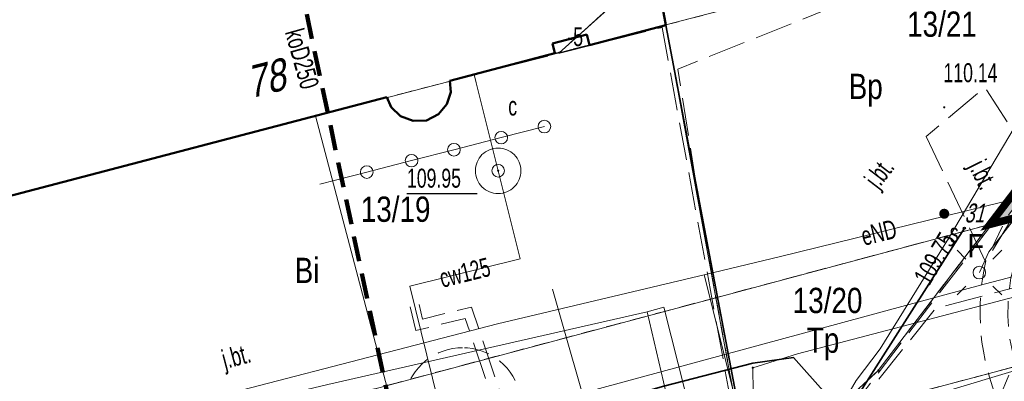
# Model space of a CAD drawing. Header units: metres. Extents: x 0 to 8432273, y 0 to 5705512.
# Tile 10 of 32: x 8403865 to 8403904, y 5705098 to 5705112. Entities that reach past the tile are written whole.
import ezdxf
from ezdxf import colors
from ezdxf.entities.mleader import LeaderData, LeaderLine
from ezdxf.enums import TextEntityAlignment as Align
from ezdxf.math import Vec2, Vec3

# ---------------------------------------------------------------- set-up
doc = ezdxf.new("R2010")
doc.units = ezdxf.units.M
doc.header["$MEASUREMENT"] = 0
for name, pattern in [('1.0_0.5', [1.5, 1, -0.5]), ('1.5_0.5', [2, 1.5, -0.5]), ('2', [1.5, 1, -0.5]), ('219-500', [0]), ('CONTINOUS', [0]), ('DIVIDE', [1.25, 0.5, -0.25, 0, -0.25, 0, -0.25]), ('egbp-500', [1.5, 1, -0.5]), ('egug-500', [1, 0.5, -0.5])]:
    doc.linetypes.add(name, pattern=pattern)
doc.layers.get('0').update_dxf_attribs({"color": 250, "linetype": 'CONTINUOUS', "lineweight": 100})
for name, color, linetype in [('140-Punkty robocze', 7, 'CONTINUOUS'), ('140-Punkty robocze-Atr103', 7, 'CONTINUOUS'), ('203-punkt graniczny', 7, 'CONTINUOUS'), ('210-oznaczenie konturu użytku gruntowego', 7, 'CONTINUOUS'), ('211-numer działki ewidencyjnej', 7, 'CONTINUOUS'), ('218-kontur użytku gruntowego', 7, 'CONTINUOUS'), ('219-działka ewidencyjna', 7, 'CONTINUOUS'), ('312-budynek ewidencyjny', 7, 'CONTINUOUS'), ('Adres nieruchomości (na budynku)', 7, 'CONTINUOUS'), ('blok - kondygnacja podziemna', 7, 'CONTINUOUS'), ('blok - kondygnacja podziemna-Atr178', 7, 'CONTINUOUS'), ('chodnik', 7, 'CONTINUOUS'), ('jezdnia', 7, 'CONTINUOUS'), ('jezdnia-Atr17', 7, 'CONTINUOUS'), ('komora podziemna', 7, 'CONTINUOUS'), ('latarnia', 7, 'CONTINUOUS'), ('obudowa ochronna przewodu', 7, 'CONTINUOUS'), ('ogrodzenie trwałe', 7, 'CONTINUOUS'), ('pikieta sztuczna', 7, 'CONTINUOUS'), ('pikieta sztuczna-Atr2', 7, 'CONTINUOUS'), ('przewód ciepłowniczy', 7, 'CONTINUOUS'), ('przewód ciepłowniczy - ob. projektowany', 7, 'CONTINUOUS'), ('przewód ciepłowniczy-Atr1', 7, 'CONTINUOUS'), ('przewód elektroenergetyczny podziemny', 7, 'CONTINUOUS'), ('przewód elektroenergetyczny podziemny - ob. projektowany', 7, 'CONTINUOUS'), ('przewód elektroenergetyczny podziemny-Atr1', 7, 'CONTINUOUS'), ('przewód kanalizacyjny', 7, 'CONTINUOUS'), ('przewód kanalizacyjny-Atr1', 7, 'CONTINUOUS'), ('przewód telekomunikacyjny podziemny', 7, 'CONTINUOUS'), ('rzędna', 7, 'CONTINUOUS'), ('rzędna-Atr2', 7, 'CONTINUOUS'), ('urządzenie techniczne sieci specjalnej', 7, 'CONTINUOUS'), ('urządzenie techniczne sieci specjalnej-Atr17', 7, 'CONTINUOUS'), ('właz do komory lub kanału - okrągły', 7, 'CONTINUOUS'), ('właz do komory lub kanału - okrągły-Atr17', 7, 'CONTINUOUS'), ('zadrzewienie  zakrzewienie', 7, 'CONTINUOUS'), ('Zakres', 7, 'CONTINUOUS')]:
    doc.layers.add(name, color=color, linetype=linetype)
for name, color, linetype, lineweight in [('A OPIS', 7, 'CONTINUOUS', 5), ('PL_AR_00-zakres projektu', 7, 'CONTINUOUS', 18), ('PL_AR_01-MAPA', 7, 'CONTINUOUS', 15), ('PL_AR_01-MAPA dwg', 7, 'CONTINUOUS', 15), ('PL_AR_03-oznakowanie POR', 250, 'CONTINUOUS', 5)]:
    doc.layers.add(name, color=color, linetype=linetype, lineweight=lineweight)
doc.layers.add('PL_AR_00-zieleń istn', color=7, linetype='CONTINUOUS', lineweight=25, true_color=0xb3cb76)
doc.styles.add('Arial', font='arial.ttf')
doc.styles.add('ROMAND', font='arialbd.ttf', dxfattribs={"height": 0.1875})
doc.styles.get("Standard").update_dxf_attribs({"font": 'arial.ttf', "width": 0.75})
doc.linetypes.add('902-500', pattern='A,3.75,0,[1,ksztalty.shx,S=0.5,R=0,X=0,Y=0],3.75', length=7.5)
picture_1 = doc.add_image_def('image1.jpg', size_in_pixel=(7008, 9952))

# ---------------------------------------------------------------- blocks, each defined once
blk = doc.blocks.new('203')
at = {"linetype": 'Continuous', "lineweight": 0}
h = blk.add_hatch(color=0, dxfattribs=at)
edge = h.paths.add_edge_path()
edge.add_arc((0, 0), 0.045, 0, 360)
blk = doc.blocks.new('PW01')
at = {"linetype": 'Continuous', "lineweight": 13}
h = blk.add_hatch(color=0, dxfattribs=at)
edge = h.paths.add_edge_path()
edge.add_arc((0, 0), 0.045, 0, 360)
blk = doc.blocks.new('US25')
at = {"linetype": 'Continuous', "lineweight": 0}
h = blk.add_hatch(color=0, dxfattribs=at)
edge = h.paths.add_edge_path()
edge.add_arc((0, 0), 0.2, 0, 360)
blk = doc.blocks.new('SM01')
at = {"color": 0, "linetype": 'Continuous', "lineweight": 13}
for p, q in [((-0.53, 0.531), (-0.883, 0.884)), ((0.531, 0.531), (0.884, 0.884)), ((-0.53, -0.53), (-0.883, -0.883)), ((0.531, -0.53), (0.884, -0.883))]:
    blk.add_line(p, q, dxfattribs=at)
blk.add_circle((0, 0), 0.25, dxfattribs=at)
blk = doc.blocks.new('US15')
at = {"color": 0, "linetype": 'Continuous', "lineweight": 13}
blk.add_circle((0, 0), 0.25, dxfattribs=at)
blk = doc.blocks.new('US22')
at = {"color": 0, "linetype": 'Continuous', "lineweight": 13}
blk.add_circle((0, 0), 0.25, dxfattribs=at)
blk = doc.blocks.new('PIKIETA')
at = {"color": 0}
blk.add_circle((0, 0), 0.045, dxfattribs=at)
blk = doc.blocks.new('MDCP')
at = {"layer": '218-kontur użytku gruntowego', "color": 3, "linetype": 'egug-500', "lineweight": 18, "flags": 128}
for points in [[(8403890.503, 5705112.167), (8403914.053, 5705118.297)], [(8403914.053, 5705118.297), (8403890.503, 5705112.167)], [(8403903.333, 5705104.277), (8403914.053, 5705118.297)], [(8403914.053, 5705118.297), (8403903.333, 5705104.277)], [(8403890.073, 5705114.477), (8403886.283, 5705111.067)], [(8403886.283, 5705111.067), (8403890.073, 5705114.477)], [(8403890.503, 5705112.167), (8403890.073, 5705114.477)], [(8403890.073, 5705114.477), (8403890.503, 5705112.167)], [(8403886.283, 5705111.067), (8403890.503, 5705112.167)], [(8403890.503, 5705112.167), (8403886.283, 5705111.067)], [(8403892.483, 5705101.377), (8403890.503, 5705112.167)], [(8403890.503, 5705112.167), (8403892.483, 5705101.377)], [(8403853.733, 5705102.597), (8403886.283, 5705111.067)], [(8403886.283, 5705111.067), (8403853.733, 5705102.597)], [(8403922.483, 5705109.237), (8403903.333, 5705104.277)], [(8403903.333, 5705104.277), (8403922.483, 5705109.237)], [(8403892.483, 5705101.377), (8403903.333, 5705104.277)], [(8403903.333, 5705104.277), (8403892.483, 5705101.377)], [(8403898.913, 5705098.497), (8403903.333, 5705104.277)], [(8403903.333, 5705104.277), (8403898.913, 5705098.497)], [(8403923.503, 5705103.727), (8403896.983, 5705096.707)], [(8403896.983, 5705096.707), (8403923.503, 5705103.727)], [(8403855.413, 5705091.487), (8403892.483, 5705101.377)], [(8403892.483, 5705101.377), (8403855.413, 5705091.487)], [(8403893.513, 5705095.787), (8403892.483, 5705101.377)], [(8403892.483, 5705101.377), (8403893.513, 5705095.787)], [(8403896.983, 5705096.707), (8403898.913, 5705098.497)], [(8403898.913, 5705098.497), (8403896.983, 5705096.707)]]:
    blk.add_lwpolyline(points, dxfattribs=at)
at = {"layer": '219-działka ewidencyjna', "color": 7, "linetype": '219-500', "lineweight": 18, "flags": 128}
for points in [[(8403914.053, 5705118.297), (8403890.503, 5705112.167)], [(8403914.053, 5705118.297), (8403903.333, 5705104.277)], [(8403890.073, 5705114.477), (8403886.283, 5705111.067)], [(8403890.503, 5705112.167), (8403890.073, 5705114.477)], [(8403890.503, 5705112.167), (8403886.283, 5705111.067)], [(8403890.503, 5705112.167), (8403892.483, 5705101.377)], [(8403853.733, 5705102.597), (8403886.283, 5705111.067)], [(8403903.333, 5705104.277), (8403922.483, 5705109.237)], [(8403892.483, 5705101.377), (8403903.333, 5705104.277)], [(8403898.913, 5705098.497), (8403903.333, 5705104.277)], [(8403923.503, 5705103.727), (8403896.983, 5705096.707)], [(8403855.413, 5705091.487), (8403892.483, 5705101.377)], [(8403893.513, 5705095.787), (8403892.483, 5705101.377)], [(8403896.983, 5705096.707), (8403898.913, 5705098.497)]]:
    blk.add_lwpolyline(points, dxfattribs=at)
at = {"layer": '312-budynek ewidencyjny', "color": 7, "linetype": 'Continuous', "lineweight": 50, "flags": 128}
for points in [[(8403887.083, 5705130.727), (8403890.503, 5705112.157)], [(8403890.503, 5705112.157), (8403887.483, 5705111.367)], [(8403887.373, 5705111.787), (8403886.013, 5705111.427)], [(8403887.483, 5705111.367), (8403887.373, 5705111.787)], [(8403886.013, 5705111.427), (8403886.113, 5705111.047)], [(8403886.113, 5705111.047), (8403881.953, 5705109.957)], [(8403881.953, 5705109.957), (8403881.983, 5705109.507)], [(8403879.453, 5705109.307), (8403864.453, 5705105.377)], [(8403879.623, 5705108.917), (8403879.453, 5705109.307)], [(8403881.983, 5705109.507), (8403881.833, 5705109.037)], [(8403879.993, 5705108.557), (8403879.623, 5705108.917)], [(8403881.833, 5705109.037), (8403881.503, 5705108.637)], [(8403880.493, 5705108.367), (8403879.993, 5705108.557)], [(8403881.503, 5705108.637), (8403881.023, 5705108.387)], [(8403881.023, 5705108.387), (8403880.493, 5705108.367)]]:
    blk.add_lwpolyline(points, dxfattribs=at)
at = {"layer": 'blok - kondygnacja podziemna', "color": 7, "linetype": 'egbp-500', "lineweight": 18, "flags": 128}
blk.add_lwpolyline([(8403886.013, 5705111.427), (8403887.373, 5705111.787), (8403887.483, 5705111.367), (8403886.113, 5705111.047)], close=True, dxfattribs=at)
at = {"layer": 'chodnik', "color": 7, "linetype": '1.0_0.5', "lineweight": 18, "flags": 128}
blk.add_lwpolyline([(8403904.293, 5705102.637), (8403904.463, 5705103.107), (8403904.693, 5705103.557), (8403904.813, 5705103.747), (8403918.723, 5705122.387), (8403918.933, 5705122.577), (8403919.293, 5705122.927), (8403919.653, 5705123.267), (8403920.013, 5705123.627), (8403920.363, 5705123.977), (8403920.713, 5705124.337), (8403921.113, 5705124.637), (8403921.433, 5705124.807), (8403921.903, 5705124.987), (8403922.393, 5705125.077), (8403922.743, 5705125.097), (8403920.313, 5705126.477), (8403905.273, 5705106.297), (8403903.993, 5705104.527), (8403903.173, 5705102.847), (8403903.063, 5705102.287), (8403903.033, 5705102.107), (8403902.973, 5705101.617), (8403902.943, 5705101.117), (8403902.943, 5705100.617), (8403902.963, 5705100.117), (8403903.013, 5705099.617), (8403903.073, 5705099.257), (8403903.173, 5705098.767), (8403903.303, 5705098.277), (8403903.453, 5705097.807), (8403903.613, 5705097.177), (8403904.323, 5705098.877), (8403904.193, 5705099.367), (8403904.103, 5705099.857), (8403904.073, 5705100.157), (8403904.043, 5705100.657), (8403904.053, 5705101.157), (8403904.093, 5705101.657), (8403904.163, 5705102.157)], close=True, dxfattribs=at)
at = {"layer": 'jezdnia', "color": 7, "linetype": '1.5_0.5', "lineweight": 18, "flags": 128}
for points in [[(8403902.843, 5705103.527), (8403905.243, 5705106.657), (8403913.233, 5705117.757), (8403910.443, 5705121.387), (8403903.433, 5705115.397), (8403890.973, 5705110.417), (8403891.693, 5705105.927), (8403893.613, 5705095.767), (8403897.513, 5705096.577)], [(8403853.623, 5705102.527), (8403856.633, 5705086.037), (8403856.933, 5705086.117), (8403862.873, 5705087.677), (8403888.683, 5705094.507), (8403893.123, 5705095.707), (8403893.353, 5705095.757), (8403890.353, 5705112.067), (8403881.953, 5705109.957), (8403881.983, 5705109.507), (8403881.833, 5705109.037), (8403881.503, 5705108.637), (8403881.023, 5705108.387), (8403880.493, 5705108.367), (8403879.993, 5705108.557), (8403879.623, 5705108.917), (8403879.453, 5705109.307)], [(8403900.803, 5705107.747), (8403903.163, 5705102.797), (8403905.303, 5705106.337), (8403903.133, 5705109.697)]]:
    blk.add_lwpolyline(points, close=True, dxfattribs=at)
at = {"layer": 'komora podziemna', "color": 7, "linetype": 'Continuous', "lineweight": 18, "flags": 128}
blk.add_lwpolyline([(8403884.763, 5705106.397), (8403884.763, 5705106.307), (8403884.743, 5705106.217), (8403884.723, 5705106.137), (8403884.693, 5705106.057), (8403884.653, 5705105.977), (8403884.613, 5705105.897), (8403884.563, 5705105.827), (8403884.503, 5705105.757), (8403884.433, 5705105.697), (8403884.363, 5705105.647), (8403884.283, 5705105.607), (8403884.203, 5705105.567), (8403884.123, 5705105.537), (8403884.043, 5705105.517), (8403883.953, 5705105.497), (8403883.863, 5705105.497), (8403883.773, 5705105.497), (8403883.683, 5705105.517), (8403883.603, 5705105.537), (8403883.523, 5705105.567), (8403883.443, 5705105.607), (8403883.363, 5705105.647), (8403883.293, 5705105.697), (8403883.223, 5705105.757), (8403883.163, 5705105.827), (8403883.113, 5705105.897), (8403883.073, 5705105.977), (8403883.033, 5705106.057), (8403883.003, 5705106.137), (8403882.983, 5705106.217), (8403882.963, 5705106.307), (8403882.963, 5705106.397), (8403882.963, 5705106.487), (8403882.983, 5705106.577), (8403883.003, 5705106.657), (8403883.033, 5705106.737), (8403883.073, 5705106.817), (8403883.113, 5705106.897), (8403883.163, 5705106.967), (8403883.223, 5705107.037), (8403883.293, 5705107.097), (8403883.363, 5705107.147), (8403883.443, 5705107.187), (8403883.523, 5705107.227), (8403883.603, 5705107.257), (8403883.683, 5705107.277), (8403883.773, 5705107.297), (8403883.863, 5705107.297), (8403883.953, 5705107.297), (8403884.043, 5705107.277), (8403884.123, 5705107.257), (8403884.203, 5705107.227), (8403884.283, 5705107.187), (8403884.363, 5705107.147), (8403884.433, 5705107.097), (8403884.503, 5705107.037), (8403884.563, 5705106.967), (8403884.613, 5705106.897), (8403884.653, 5705106.817), (8403884.693, 5705106.737), (8403884.723, 5705106.657), (8403884.743, 5705106.577), (8403884.763, 5705106.487)], close=True, dxfattribs=at)
at = {"layer": 'obudowa ochronna przewodu', "color": 7, "linetype": 'CONTINUOUS', "lineweight": 35}
for p, q in [((8403633.558, 5705427.186), (8403632.823, 5705426.367)), ((8403634.419, 5705426.413), (8403633.558, 5705427.186)), ((8403632.088, 5705425.549), (8403632.823, 5705426.367)), ((8403636.474, 5705423.655), (8403634.419, 5705426.413)), ((8403632.788, 5705424.922), (8403632.088, 5705425.549)), ((8403634.412, 5705422.74), (8403632.788, 5705424.922)), ((8403640.129, 5705405.199), (8403636.474, 5705423.655)), ((8403637.978, 5705404.735), (8403634.412, 5705422.74)), ((8403641.142, 5705400.87), (8403640.129, 5705405.199)), ((8403638.944, 5705400.604), (8403637.978, 5705404.735)), ((8403641.213, 5705393.994), (8403641.142, 5705400.87)), ((8403639.014, 5705393.82), (8403638.944, 5705400.604)), ((8403644.866, 5705369.28), (8403641.213, 5705393.994)), ((8403642.7, 5705368.895), (8403639.014, 5705393.82)), ((8403648.335, 5705352.567), (8403644.866, 5705369.28)), ((8403646.332, 5705351.388), (8403642.7, 5705368.895)), ((8403648.644, 5705352.299), (8403648.335, 5705352.567)), ((8403650.643, 5705340.072), (8403648.644, 5705352.299)), ((8403646.603, 5705351.155), (8403646.332, 5705351.388)), ((8403648.483, 5705339.643), (8403646.603, 5705351.155)), ((8403652.761, 5705331.038), (8403650.643, 5705340.072)), ((8403650.666, 5705330.336), (8403648.483, 5705339.643)), ((8403657.697, 5705319.878), (8403652.761, 5705331.038)), ((8403655.61, 5705319.156), (8403650.666, 5705330.336)), ((8403666.796, 5705284.201), (8403657.697, 5705319.878)), ((8403664.691, 5705283.554), (8403655.61, 5705319.156)), ((8403672.832, 5705267.497), (8403666.796, 5705284.201)), ((8403670.775, 5705266.718), (8403664.691, 5705283.554)), ((8403676.006, 5705259.462), (8403672.832, 5705267.497)), ((8403674.001, 5705258.552), (8403670.775, 5705266.718)), ((8403687.79, 5705236.573), (8403676.006, 5705259.462)), ((8403685.837, 5705235.561), (8403674.001, 5705258.552)), ((8403696.912, 5705219.059), (8403687.79, 5705236.573)), ((8403694.954, 5705218.056), (8403685.837, 5705235.561)), ((8403701.936, 5705209.093), (8403696.912, 5705219.059)), ((8403699.931, 5705208.182), (8403694.954, 5705218.056)), ((8403708.449, 5705193.099), (8403701.936, 5705209.093)), ((8403706.417, 5705192.256), (8403699.931, 5705208.182)), ((8403710.585, 5705188.051), (8403708.449, 5705193.099)), ((8403708.622, 5705187.044), (8403706.417, 5705192.256)), ((8403711.275, 5705186.92), (8403710.585, 5705188.051)), ((8403709.592, 5705185.455), (8403708.622, 5705187.044)), ((8403711.965, 5705186.355), (8403711.275, 5705186.92)), ((8403713.872, 5705185.985), (8403711.965, 5705186.355)), ((8403715.532, 5705184.64), (8403713.872, 5705185.985)), ((8403711.001, 5705184.3), (8403709.592, 5705185.455)), ((8403716.361, 5705182.365), (8403715.532, 5705184.64)), ((8403712.915, 5705183.929), (8403711.001, 5705184.3)), ((8403713.675, 5705183.315), (8403712.915, 5705183.929)), ((8403714.265, 5705181.69), (8403713.675, 5705183.315)), ((8403719.044, 5705172.8), (8403716.361, 5705182.365)), ((8403716.923, 5705172.215), (8403714.265, 5705181.69)), ((8403720.024, 5705169.193), (8403719.044, 5705172.8)), ((8403717.943, 5705168.462), (8403716.923, 5705172.215)), ((8403720.968, 5705167.022), (8403720.024, 5705169.193)), ((8403718.998, 5705166.033), (8403717.943, 5705168.462)), ((8403737.821, 5705137.573), (8403720.968, 5705167.022)), ((8403735.706, 5705136.841), (8403718.998, 5705166.033)), ((8403738.02, 5705136.22), (8403737.821, 5705137.573)), ((8403735.807, 5705136.154), (8403735.706, 5705136.841)), ((8403737.716, 5705132.724), (8403738.02, 5705136.22)), ((8403735.491, 5705132.53), (8403735.807, 5705136.154)), ((8403738.017, 5705131.6), (8403737.716, 5705132.724)), ((8403735.97, 5705130.735), (8403735.491, 5705132.53)), ((8403740.256, 5705127.851), (8403738.017, 5705131.6)), ((8403738.33, 5705126.784), (8403735.97, 5705130.735)), ((8403745.85, 5705116.965), (8403740.256, 5705127.851)), ((8403743.836, 5705116.069), (8403738.33, 5705126.784)), ((8403748.408, 5705110.218), (8403745.85, 5705116.965)), ((8403746.359, 5705109.417), (8403743.836, 5705116.069)), ((8403751.825, 5705101.719), (8403748.408, 5705110.218)), ((8403749.762, 5705100.956), (8403746.359, 5705109.417)), ((8403756.972, 5705086.45), (8403751.825, 5705101.719)), ((8403754.875, 5705085.785), (8403749.762, 5705100.956)), ((8403893.94, 5705098.788), (8403890.427, 5705097.87)), ((8403895.553, 5705099.005), (8403893.94, 5705098.788)), ((8403896.839, 5705097.576), (8403895.553, 5705099.005)), ((8403890.427, 5705097.87), (8403882.073, 5705095.551)), ((8403897.348, 5705095.829), (8403896.839, 5705097.576)), ((8403894.367, 5705096.626), (8403890.999, 5705095.745)), ((8403894.694, 5705096.67), (8403894.367, 5705096.626)), ((8403894.868, 5705096.479), (8403894.694, 5705096.67)), ((8403895.238, 5705095.206), (8403894.868, 5705096.479)), ((8403890.999, 5705095.745), (8403882.634, 5705093.424)), ((8403902.885, 5705077.365), (8403897.348, 5705095.829)), ((8403882.073, 5705095.551), (8403879.227, 5705094.842)), ((8403900.742, 5705076.85), (8403895.238, 5705095.206)), ((8403879.227, 5705094.842), (8403856.945, 5705088.851)), ((8403882.634, 5705093.424), (8403879.779, 5705092.713)), ((8403879.779, 5705092.713), (8403857.282, 5705086.663)), ((8403856.945, 5705088.851), (8403848.813, 5705088.51)), ((8403848.813, 5705088.51), (8403835.74, 5705084.179)), ((8403759.217, 5705078.892), (8403756.972, 5705086.45)), ((8403849.214, 5705086.325), (8403836.266, 5705082.036)), ((8403857.282, 5705086.663), (8403849.214, 5705086.325)), ((8403757.109, 5705078.263), (8403754.875, 5705085.785)), ((8403835.74, 5705084.179), (8403828.453, 5705082.986)), ((8403828.453, 5705082.986), (8403814.34, 5705077.827)), ((8403836.266, 5705082.036), (8403829.014, 5705080.849)), ((8403829.014, 5705080.849), (8403815.007, 5705075.728)), ((8403761.089, 5705072.658), (8403759.217, 5705078.892)), ((8403758.997, 5705071.976), (8403757.109, 5705078.263)), ((8403814.34, 5705077.827), (8403791.004, 5705071.503)), ((8403903.496, 5705074.004), (8403902.885, 5705077.365)), ((8403901.331, 5705073.61), (8403900.742, 5705076.85)), ((8403815.007, 5705075.728), (8403792.583, 5705069.651)), ((8403903.496, 5705074.004), (8403902.413, 5705073.807)), ((8403901.331, 5705073.61), (8403902.413, 5705073.807)), ((8403761.269, 5705072.145), (8403761.089, 5705072.658)), ((8403759.597, 5705070.27), (8403758.997, 5705071.976)), ((8403761.893, 5705072.003), (8403761.269, 5705072.145)), ((8403773.982, 5705067.404), (8403761.893, 5705072.003)), ((8403791.004, 5705071.503), (8403790.651, 5705070.72)), ((8403790.651, 5705070.72), (8403786.461, 5705069.705)), ((8403761.254, 5705069.892), (8403759.597, 5705070.27)), ((8403785.69, 5705070.251), (8403782.242, 5705069.539)), ((8403786.461, 5705069.705), (8403785.69, 5705070.251)), ((8403773.404, 5705065.271), (8403761.254, 5705069.892)), ((8403782.242, 5705069.539), (8403778.721, 5705067.55)), ((8403792.583, 5705069.651), (8403792.215, 5705068.835)), ((8403792.215, 5705068.835), (8403786.006, 5705067.33)), ((8403785.197, 5705067.904), (8403783.025, 5705067.455)), ((8403786.006, 5705067.33), (8403785.197, 5705067.904)), ((8403775.393, 5705067.169), (8403773.982, 5705067.404)), ((8403778.721, 5705067.55), (8403777.027, 5705066.931)), ((8403783.025, 5705067.455), (8403779.646, 5705065.545)), ((8403776.322, 5705067.086), (8403775.393, 5705067.169)), ((8403777.027, 5705066.931), (8403776.322, 5705067.086)), ((8403775.114, 5705064.985), (8403773.404, 5705065.271)), ((8403779.646, 5705065.545), (8403777.179, 5705064.644)), ((8403775.985, 5705064.908), (8403775.114, 5705064.985)), ((8403777.179, 5705064.644), (8403775.985, 5705064.908))]:
    blk.add_line(p, q, dxfattribs=at)
at = {"layer": 'ogrodzenie trwałe', "color": 7, "linetype": '902-500', "lineweight": 35, "flags": 128}
for points in [[(8403890.503, 5705112.157), (8403893.613, 5705095.767), (8403897.513, 5705096.577)], [(8403902.323, 5705104.127), (8403897.513, 5705096.577)]]:
    blk.add_lwpolyline(points, dxfattribs=at)
at = {"layer": 'przewód ciepłowniczy', "color": 212, "linetype": 'Continuous', "lineweight": 18, "flags": 128}
blk.add_lwpolyline([(8403882.913, 5705110.207), (8403882.993, 5705109.877), (8403883.863, 5705106.397), (8403884.733, 5705102.917), (8403880.363, 5705101.827), (8403883.963, 5705087.217)], dxfattribs=at)
at = {"layer": 'przewód ciepłowniczy - ob. projektowany', "color": 212, "linetype": '1.5_0.5', "lineweight": 18, "flags": 128}
for points in [[(8403880.733, 5705101.107), (8403880.873, 5705100.527), (8403882.803, 5705101.007), (8403888.353, 5705084.597)], [(8403880.373, 5705101.017), (8403880.603, 5705100.077), (8403882.563, 5705100.557), (8403887.863, 5705084.867)]]:
    blk.add_lwpolyline(points, dxfattribs=at)
at = {"layer": 'przewód elektroenergetyczny podziemny', "color": 1, "linetype": 'Continuous', "lineweight": 18, "flags": 128}
for points in [[(8403897.873, 5705097.097), (8403897.703, 5705097.527), (8403898.033, 5705098.097), (8403898.983, 5705099.347), (8403901.693, 5705103.717), (8403905.503, 5705110.137), (8403911.463, 5705121.867)], [(8403854.283, 5705089.167), (8403860.213, 5705090.097), (8403876.073, 5705094.557), (8403886.323, 5705097.357), (8403903.103, 5705101.907), (8403921.363, 5705106.677), (8403934.423, 5705110.117), (8403943.793, 5705112.457), (8403957.783, 5705116.147), (8403964.843, 5705117.917), (8403969.953, 5705118.947), (8403973.713, 5705119.867)], [(8403975.653, 5705120.007), (8403970.003, 5705118.517), (8403953.913, 5705114.177), (8403937.453, 5705109.887), (8403918.453, 5705105.117), (8403900.903, 5705100.517), (8403895.713, 5705099.157), (8403893.943, 5705098.607), (8403893.963, 5705097.657)], [(8403950.463, 5705116.967), (8403930.013, 5705111.687), (8403911.163, 5705106.957), (8403895.043, 5705103.007), (8403892.013, 5705102.287), (8403883.833, 5705100.337), (8403868.963, 5705096.487), (8403856.133, 5705093.277), (8403857.983, 5705084.427)], [(8403902.913, 5705102.367), (8403903.283, 5705103.187), (8403909.403, 5705111.037)], [(8403883.983, 5705107.707), (8403885.693, 5705108.147)], [(8403882.113, 5705107.227), (8403883.983, 5705107.707)], [(8403880.433, 5705106.797), (8403882.113, 5705107.227)], [(8403878.663, 5705106.347), (8403880.433, 5705106.797)], [(8403876.803, 5705105.867), (8403878.663, 5705106.347)], [(8403898.653, 5705072.827), (8403898.563, 5705075.537), (8403896.753, 5705083.397), (8403892.013, 5705102.287)], [(8403898.653, 5705072.827), (8403897.383, 5705077.127), (8403895.983, 5705079.687), (8403891.853, 5705095.377), (8403890.423, 5705100.997), (8403889.763, 5705100.817), (8403877.123, 5705097.947), (8403862.183, 5705094.397), (8403857.783, 5705093.417), (8403858.593, 5705086.747), (8403857.983, 5705084.427), (8403847.213, 5705081.557), (8403833.913, 5705078.007), (8403821.483, 5705074.887), (8403820.593, 5705074.657), (8403808.813, 5705071.587), (8403792.363, 5705067.317), (8403778.523, 5705064.107), (8403769.243, 5705061.807)], [(8403898.353, 5705072.747), (8403894.803, 5705079.947), (8403891.153, 5705094.877), (8403889.763, 5705100.817)]]:
    blk.add_lwpolyline(points, dxfattribs=at)
at = {"layer": 'przewód elektroenergetyczny podziemny - ob. projektowany', "color": 1, "linetype": '1.5_0.5', "lineweight": 18, "flags": 128}
blk.add_lwpolyline([(8403897.703, 5705094.477), (8403897.603, 5705095.487), (8403898.753, 5705097.937), (8403901.183, 5705100.957), (8403914.143, 5705104.357), (8403928.943, 5705108.197), (8403934.083, 5705109.527), (8403935.043, 5705112.247), (8403947.353, 5705115.447), (8403949.933, 5705116.247), (8403956.283, 5705120.177), (8403958.073, 5705121.807), (8403972.373, 5705125.107), (8403972.833, 5705126.357), (8403972.523, 5705128.537)], dxfattribs=at)
at = {"layer": 'przewód kanalizacyjny', "color": 34, "linetype": 'Continuous', "lineweight": 18, "flags": 128}
blk.add_lwpolyline([(8403879.653, 5705097.117), (8403876.633, 5705108.567)], dxfattribs=at)
at = {"layer": 'przewód telekomunikacyjny podziemny', "color": 30, "linetype": 'Continuous', "lineweight": 18, "flags": 128}
for points in [[(8403915.013, 5705101.727), (8403914.133, 5705101.437), (8403891.853, 5705094.747), (8403872.223, 5705089.747), (8403871.283, 5705089.637)], [(8403886.013, 5705101.717), (8403887.663, 5705095.957)]]:
    blk.add_lwpolyline(points, dxfattribs=at)
at = {"layer": 'rzędna-Atr2', "color": 6, "flags": 128}
blk.add_lwpolyline([(8403880.253, 5705105.497), (8403883.038, 5705105.497)], dxfattribs=at)
at = {"layer": 'zadrzewienie  zakrzewienie', "color": 7, "linetype": '1.0_0.5', "lineweight": 18, "flags": 128}
blk.add_lwpolyline([(8403882.453, 5705099.397), (8403882.273, 5705099.387), (8403882.073, 5705099.367), (8403881.883, 5705099.327), (8403881.683, 5705099.267), (8403881.503, 5705099.197), (8403881.323, 5705099.107), (8403881.153, 5705098.997), (8403880.993, 5705098.877), (8403880.843, 5705098.747), (8403880.703, 5705098.607), (8403880.583, 5705098.447), (8403880.473, 5705098.287), (8403880.373, 5705098.107), (8403880.293, 5705097.927), (8403880.223, 5705097.737), (8403880.173, 5705097.537), (8403880.143, 5705097.347), (8403880.133, 5705097.147), (8403880.133, 5705096.947), (8403880.153, 5705096.747), (8403880.193, 5705096.547), (8403880.243, 5705096.357), (8403880.313, 5705096.167), (8403880.403, 5705095.987), (8403880.503, 5705095.817), (8403880.623, 5705095.657), (8403880.753, 5705095.497), (8403880.893, 5705095.357), (8403881.043, 5705095.237), (8403881.203, 5705095.117), (8403881.383, 5705095.017), (8403881.563, 5705094.937), (8403881.753, 5705094.867), (8403881.943, 5705094.817), (8403882.143, 5705094.777), (8403882.343, 5705094.757), (8403882.543, 5705094.757), (8403882.743, 5705094.777), (8403882.933, 5705094.807), (8403883.133, 5705094.857), (8403883.313, 5705094.927), (8403883.503, 5705095.007), (8403883.673, 5705095.107), (8403883.843, 5705095.217), (8403883.993, 5705095.347), (8403884.133, 5705095.487), (8403884.273, 5705095.637), (8403884.383, 5705095.797), (8403884.493, 5705095.967), (8403884.573, 5705096.147), (8403884.653, 5705096.337), (8403884.703, 5705096.527), (8403884.743, 5705096.727), (8403884.763, 5705096.917), (8403884.773, 5705097.117), (8403884.753, 5705097.317), (8403884.733, 5705097.517), (8403884.683, 5705097.717), (8403884.623, 5705097.907), (8403884.543, 5705098.087), (8403884.443, 5705098.267), (8403884.333, 5705098.427), (8403884.213, 5705098.587), (8403884.073, 5705098.737), (8403883.923, 5705098.867), (8403883.763, 5705098.987), (8403883.593, 5705099.097), (8403883.423, 5705099.187), (8403883.233, 5705099.257), (8403883.043, 5705099.317), (8403882.853, 5705099.367), (8403882.653, 5705099.387)], close=True, dxfattribs=at)
at = {"layer": 'Zakres', "color": 5, "linetype": '2', "lineweight": 100, "flags": 128}
blk.add_lwpolyline([(8403884.733, 5705072.867), (8403991.693, 5705098.827), (8403973.703, 5705163.347), (8403870.543, 5705139.587)], close=True, dxfattribs=at)
at = {"layer": '140-Punkty robocze', "color": 7, "linetype": 'Continuous', "lineweight": 13}
blk.add_blockref('PIKIETA', (8403902.323, 5705104.127), dxfattribs=at)
at = {"layer": '203-punkt graniczny', "color": 7, "linetype": 'Continuous', "lineweight": 18}
for p in [(8403890.503, 5705112.167), (8403886.283, 5705111.067), (8403903.333, 5705104.277), (8403892.483, 5705101.377), (8403898.913, 5705098.497)]:
    blk.add_blockref('203', p, dxfattribs=at)
at = {"layer": 'komora podziemna', "color": 7, "linetype": 'Continuous', "lineweight": 18}
for p in [(8403885.693, 5705108.147), (8403883.983, 5705107.707), (8403882.113, 5705107.227), (8403880.433, 5705106.797), (8403878.663, 5705106.347)]:
    blk.add_blockref('US15', p, dxfattribs=at)
at = {"layer": 'latarnia', "color": 7, "linetype": 'Continuous', "lineweight": 18}
blk.add_blockref('SM01', (8403902.913, 5705102.367), dxfattribs=at)
at = {"layer": 'pikieta sztuczna', "color": 7, "linetype": 'Continuous', "lineweight": 13}
blk.add_blockref('PW01', (8403901.523, 5705108.907), dxfattribs=at)
at = {"layer": 'rzędna', "color": 6, "linetype": 'Continuous', "lineweight": 18}
blk.add_blockref('PW01', (8403883.863, 5705106.397), dxfattribs=at)
at = {"layer": 'rzędna', "color": 1, "linetype": 'Continuous', "lineweight": 18, "rotation": 179.999}
blk.add_blockref('PW01', (8403901.693, 5705103.717), dxfattribs=at)
at = {"layer": 'rzędna', "color": 1, "linetype": 'Continuous', "lineweight": 18}
blk.add_blockref('PW01', (8403893.943, 5705098.607), dxfattribs=at)
at = {"layer": 'urządzenie techniczne sieci specjalnej', "color": 7, "linetype": 'Continuous', "lineweight": 18}
blk.add_blockref('US25', (8403901.523, 5705104.697), dxfattribs=at)
at = {"layer": 'właz do komory lub kanału - okrągły', "color": 7, "linetype": 'Continuous', "lineweight": 18}
blk.add_blockref('US22', (8403883.863, 5705106.397), dxfattribs=at)
at = {"layer": '140-Punkty robocze-Atr103', "color": 7, "oblique": 15, "width": 0.667}
blk.add_text('31', height=0.75, dxfattribs=at).set_placement((8403902.323, 5705104.127), align=Align.BOTTOM_LEFT)
at = {"layer": '210-oznaczenie konturu użytku gruntowego', "color": 3, "linetype": 'Continuous', "lineweight": 18, "width": 0.79}
for s, p in [('Bp', (8403897.739, 5705109.236)), ('Bi', (8403875.807, 5705101.956)), ('Tp', (8403896.083, 5705099.197))]:
    blk.add_text(s, height=1, dxfattribs=at).set_placement(p)
at = {"layer": '211-numer działki ewidencyjnej', "color": 7, "linetype": 'Continuous', "lineweight": 18, "width": 0.79}
for s, p in [('13/21', (8403900.053, 5705111.697)), ('13/19', (8403878.423, 5705104.377)), ('13/20', (8403895.523, 5705100.767))]:
    blk.add_text(s, height=1, dxfattribs=at).set_placement(p)
at = {"layer": 'Adres nieruchomości (na budynku)', "color": 7, "linetype": 'Continuous', "lineweight": 25, "oblique": 15, "width": 0.79}
blk.add_text('78', height=1.25, rotation=14.284, dxfattribs=at).set_placement((8403874.633, 5705110.047), align=Align.MIDDLE_CENTER)
at = {"layer": 'blok - kondygnacja podziemna-Atr178', "color": 7, "width": 0.667}
blk.add_text('-5', height=0.75, dxfattribs=at).set_placement((8403886.603, 5705111.327))
at = {"layer": 'jezdnia-Atr17', "color": 7, "width": 0.667}
for rotation, p in [(52.521, (8403898.953, 5705106.307)), (296.454, (8403903.053, 5705106.247)), (14.822, (8403873.493, 5705099.057))]:
    blk.add_text('j.bt.', height=0.75, rotation=rotation, dxfattribs=at).set_placement(p, align=Align.MIDDLE_CENTER)
at = {"layer": 'pikieta sztuczna-Atr2', "color": 7, "width": 0.667}
blk.add_text('110.14', height=0.75, dxfattribs=at).set_placement((8403901.493, 5705109.677), align=Align.BOTTOM_LEFT)
at = {"layer": 'przewód ciepłowniczy-Atr1', "color": 212, "width": 0.667}
blk.add_text('cw125', height=0.75, rotation=14.005, dxfattribs=at).set_placement((8403881.563, 5705102.127), align=Align.MIDDLE_LEFT)
at = {"layer": 'przewód elektroenergetyczny podziemny-Atr1', "color": 1, "width": 0.667}
blk.add_text('eND', height=0.75, rotation=13.777, dxfattribs=at).set_placement((8403898.933, 5705103.957), align=Align.MIDDLE_CENTER)
at = {"layer": 'przewód kanalizacyjny-Atr1', "color": 34, "width": 0.667}
blk.add_text('koD250', height=0.75, rotation=285.737, dxfattribs=at).set_placement((8403876.103, 5705110.827), align=Align.MIDDLE_CENTER)
at = {"layer": 'rzędna-Atr2', "color": 6, "width": 0.667}
blk.add_text('109.95', height=0.75, dxfattribs=at).set_placement((8403880.253, 5705105.504), align=Align.BOTTOM_LEFT)
at = {"layer": 'rzędna-Atr2', "color": 1, "width": 0.667}
blk.add_text('109.75', height=0.75, rotation=59.4, dxfattribs=at).set_placement((8403900.603, 5705102.007), align=Align.MIDDLE_LEFT)
at = {"layer": 'urządzenie techniczne sieci specjalnej-Atr17', "color": 7, "width": 0.667}
blk.add_text('s', height=0.75, dxfattribs=at).set_placement((8403901.743, 5705103.567))
at = {"layer": 'właz do komory lub kanału - okrągły-Atr17', "color": 7, "width": 0.667}
blk.add_text('c', height=0.75, dxfattribs=at).set_placement((8403884.263, 5705108.357), align=Align.BOTTOM_LEFT)

msp = doc.modelspace()

# ---------------------------------------------------------------- hatches: boundary and pattern name
at = {"layer": 'PL_AR_00-zieleń istn', "linetype": 'CONTINOUS', "transparency": 33554661}
h = msp.add_hatch(color=256, dxfattribs=at)
h.dxf.hatch_style = 1
h.paths.add_polyline_path([(8403903.333, 5705104.277), (8403914.053, 5705118.297), (8403917.603, 5705122.937), (8403917.601, 5705122.839), (8403905.273, 5705106.297), (8403903.993, 5705104.527), (8403903.923, 5705104.43)])

# ---------------------------------------------------------------- linework, layer by layer
at = {"layer": 'PL_AR_00-zakres projektu', "color": 190, "linetype": 'DIVIDE', "ltscale": 2, "true_color": 0x9232ff, "const_width": 0.3}
msp.add_lwpolyline([(8403916.163, 5705137.987), (8403917.133, 5705138.237), (8403952.833, 5705147.847), (8403957.323, 5705122.307), (8403956.113, 5705120.457), (8403947.183, 5705115.647), (8403903.333, 5705104.277), (8403914.053, 5705118.297), (8403917.603, 5705122.937), (8403917.663, 5705126.007), (8403916.163, 5705137.987)], close=True, dxfattribs=at)

# ---------------------------------------------------------------- block references
at = {"layer": 'PL_AR_01-MAPA dwg', "linetype": 'Continuous'}
msp.add_blockref('MDCP', (0, 0), dxfattribs=at)

# ---------------------------------------------------------------- texts
at = {"layer": 'PL_AR_00-zakres projektu', "color": 190, "linetype": 'DIVIDE', "ltscale": 3, "true_color": 0x9232ff, "insert": (8403902.448, 5705103.893), "char_height": 0.9216, "width": 2.30599, "attachment_point": 1, "style": 'ROMAND'}
msp.add_mtext('{\\fArial Narrow|b0|i0|c238|p32;F }', dxfattribs=at)

# ---------------------------------------------------------------- pictures from other files: only their frames are drawn
at = {"layer": 'PL_AR_01-MAPA', "linetype": 'Continuous'}
image = msp.add_image(picture_1, insert=(8403847.799, 5705189.909), size_in_units=(148.336, 210.651), rotation=-90, dxfattribs=at)
image.dxf.flags = 7

# ---------------------------------------------------------------- leaders
at = {"layer": 'A OPIS'}
ml = msp.add_multileader_mtext('Standard', dxfattribs=at)
ml.set_content('6', color=256, style='Arial')
ml.set_leader_properties()
ml.build(insert=Vec2(0, 0))
ml.multileader.update_dxf_attribs({"text_right_attachment_type": 6, "arrow_head_size": 1.92})
ctx = ml.context
ctx.base_point, ctx.char_height, ctx.arrow_head_size, ctx.landing_gap_size, ctx.plane_origin = Vec3(8403942.708, 5705141.953, 0), 1.44, 1.92, 0.259, Vec3(8403948.496, 5705053.072, 0)
ctx.right_attachment, ctx.text_align_type = 6, 2
notes = []
notes.append((ctx, [(0, (0, 0, 0), (0, 0), (1, 0), 1, [])]))
ctx.mtext.insert, ctx.mtext.width, ctx.mtext.alignment, ctx.mtext.flow_direction = Vec3(8403943.918, 5705142.685, 0), 24.37094, 3, 5
ml = msp.add_multileader_mtext('Standard', dxfattribs=at)
ml.set_content('2', color=256, style='Arial')
ml.set_leader_properties()
ml.build(insert=Vec2(0, 0))
ml.multileader.update_dxf_attribs({"text_right_attachment_type": 6, "arrow_head_size": 1.92})
ctx = ml.context
ctx.base_point, ctx.char_height, ctx.arrow_head_size, ctx.landing_gap_size, ctx.plane_origin = Vec3(8403948.638, 5705139.348), 1.44, 1.92, 0.259, Vec3(8403957.319, 5705052.639)
ctx.right_attachment, ctx.text_align_type = 6, 2
notes.append((ctx, [(0, (0, 0, 0), (0, 0), (1, 0), 1, [])]))
ctx.mtext.insert, ctx.mtext.width, ctx.mtext.alignment, ctx.mtext.flow_direction = Vec3(8403949.851, 5705140.068), 24.37094, 3, 5
ml = msp.add_multileader_mtext('Standard', dxfattribs=at)
ml.set_content('1', color=256, style='Arial')
ml.set_leader_properties()
ml.build(insert=Vec2(0, 0))
ml.multileader.update_dxf_attribs({"text_right_attachment_type": 6, "arrow_head_size": 1.92})
ctx = ml.context
ctx.base_point, ctx.char_height, ctx.arrow_head_size, ctx.landing_gap_size, ctx.plane_origin = Vec3(8403951.937, 5705138.397), 1.44, 1.92, 0.259, Vec3(8403961.148, 5705052.408)
ctx.right_attachment, ctx.text_align_type = 6, 2
notes.append((ctx, [(0, (0, 0, 0), (0, 0), (1, 0), 1, [])]))
ctx.mtext.insert, ctx.mtext.width, ctx.mtext.alignment, ctx.mtext.flow_direction = Vec3(8403952.726, 5705139.117), 24.37094, 3, 5
ml = msp.add_multileader_mtext('Standard', dxfattribs=at)
ml.set_content('6', color=256, style='Arial')
ml.set_leader_properties()
ml.build(insert=Vec2(0, 0))
ml.multileader.update_dxf_attribs({"text_right_attachment_type": 6, "arrow_head_size": 1.92})
ctx = ml.context
ctx.base_point, ctx.char_height, ctx.arrow_head_size, ctx.landing_gap_size, ctx.plane_origin = Vec3(8403937.504, 5705138.346, 0), 1.44, 1.92, 0.259, Vec3(8403943.292, 5705049.465, 0)
ctx.right_attachment, ctx.text_align_type = 6, 2
notes.append((ctx, [(0, (0, 0, 0), (0, 0), (1, 0), 1, [])]))
ctx.mtext.insert, ctx.mtext.width, ctx.mtext.alignment, ctx.mtext.flow_direction = Vec3(8403938.714, 5705139.078, 0), 24.37094, 3, 5
ml = msp.add_multileader_mtext('Standard', dxfattribs=at)
ml.set_content('3', color=256, style='Arial')
ml.set_leader_properties()
ml.build(insert=Vec2(0, 0))
ml.multileader.update_dxf_attribs({"text_right_attachment_type": 6, "arrow_head_size": 1.92})
ctx = ml.context
ctx.base_point, ctx.char_height, ctx.arrow_head_size, ctx.landing_gap_size, ctx.plane_origin = Vec3(8403940.718, 5705133.694, 0), 1.44, 1.92, 0.259, Vec3(8403948.445, 5705046.266, 0)
ctx.right_attachment, ctx.text_align_type = 6, 2
notes.append((ctx, [(0, (0, 0, 0), (0, 0), (1, 0), 1, [])]))
ctx.mtext.insert, ctx.mtext.width, ctx.mtext.alignment, ctx.mtext.flow_direction = Vec3(8403941.92, 5705134.427, 0), 24.37094, 3, 5
ml = msp.add_multileader_mtext('Standard', dxfattribs=at)
ml.set_content('4', color=256, style='Arial')
ml.set_leader_properties()
ml.build(insert=Vec2(0, 0))
ml.multileader.update_dxf_attribs({"text_right_attachment_type": 6, "arrow_head_size": 1.92})
ctx = ml.context
ctx.base_point, ctx.char_height, ctx.arrow_head_size, ctx.landing_gap_size, ctx.plane_origin = Vec3(8403941.222, 5705131.335, 0), 1.44, 1.92, 0.259, Vec3(8403948.006, 5705043.174, 0)
ctx.right_attachment, ctx.text_align_type = 6, 2
notes.append((ctx, [(0, (0, 0, 0), (0, 0), (1, 0), 1, [])]))
ctx.mtext.insert, ctx.mtext.width, ctx.mtext.alignment, ctx.mtext.flow_direction = Vec3(8403942.477, 5705132.055, 0), 24.37094, 3, 5
ml = msp.add_multileader_mtext('Standard', dxfattribs=at)
ml.set_content('5', color=256, style='Arial')
ml.set_leader_properties()
ml.build(insert=Vec2(0, 0))
ml.multileader.update_dxf_attribs({"text_right_attachment_type": 6, "arrow_head_size": 1.92})
ctx = ml.context
ctx.base_point, ctx.char_height, ctx.arrow_head_size, ctx.landing_gap_size, ctx.plane_origin = Vec3(8403919.374, 5705102.889), 1.44, 1.92, 0.259, Vec3(8403927.101, 5705015.461)
ctx.right_attachment, ctx.text_align_type = 6, 2
notes.append((ctx, [(0, (0, 0, 0), (0, 0), (1, 0), 1, [])]))
ctx.mtext.insert, ctx.mtext.width, ctx.mtext.alignment, ctx.mtext.flow_direction = Vec3(8403920.588, 5705103.621), 24.37094, 3, 5
at = {"layer": 'PL_AR_03-oznakowanie POR', "linetype": 'Continuous'}
ml = msp.add_multileader_mtext('Standard', dxfattribs=at)
ml.set_content('B-2', color=256, style='Arial')
ml.set_leader_properties()
ml.build(insert=Vec2(0, 0))
ml.multileader.update_dxf_attribs({"text_right_attachment_type": 6, "arrow_head_size": 0.922})
ctx = ml.context
ctx.base_point, ctx.char_height, ctx.arrow_head_size, ctx.landing_gap_size, ctx.plane_origin = Vec3(8403954.33, 5705134.262), 0.6912, 0.922, 0.124, Vec3(8403953.046, 5705091.576)
ctx.right_attachment, ctx.text_align_type = 6, 1
notes.append((ctx, [(0, (0, 0, 0), (0, 0), (1, 0), 1, [])]))
ctx.mtext.insert, ctx.mtext.width, ctx.mtext.alignment, ctx.mtext.flow_direction = Vec3(8403955.145, 5705134.607), 11.69805, 2, 5
ml = msp.add_multileader_mtext('Standard', dxfattribs=at)
ml.set_content('B-2', color=256, style='Arial')
ml.set_leader_properties()
ml.build(insert=Vec2(0, 0))
ml.multileader.update_dxf_attribs({"text_right_attachment_type": 6, "arrow_head_size": 0.922})
ctx = ml.context
ctx.base_point, ctx.char_height, ctx.arrow_head_size, ctx.landing_gap_size, ctx.plane_origin = Vec3(8403955.966, 5705124.668), 0.6912, 0.922, 0.124, Vec3(8403954.682, 5705081.982)
ctx.right_attachment, ctx.text_align_type = 6, 1
notes.append((ctx, [(0, (0, 0, 0), (0, 0), (1, 0), 1, [])]))
ctx.mtext.insert, ctx.mtext.width, ctx.mtext.alignment, ctx.mtext.flow_direction = Vec3(8403956.781, 5705125.013), 11.69805, 2, 5
ml = msp.add_multileader_mtext('Standard', dxfattribs=at)
ml.set_content('B-36', color=256, style='Arial')
ml.set_leader_properties()
ml.build(insert=Vec2(0, 0))
ml.multileader.update_dxf_attribs({"text_right_attachment_type": 6, "arrow_head_size": 0.922})
ctx = ml.context
ctx.base_point, ctx.char_height, ctx.arrow_head_size, ctx.landing_gap_size, ctx.plane_origin = Vec3(8403951.818, 5705123.836), 0.6912, 0.922, 0.124, Vec3(8403949.844, 5705080.805)
ctx.right_attachment, ctx.text_align_type = 6, 1
notes.append((ctx, [(0, (0, 0, 0), (0, 0), (1, 0), 1, [])]))
ctx.mtext.insert, ctx.mtext.width, ctx.mtext.alignment, ctx.mtext.flow_direction = Vec3(8403952.905, 5705124.188), 11.69805, 2, 5
ml = msp.add_multileader_mtext('Standard', dxfattribs=at)
ml.set_content('B-36', color=256, style='Arial')
ml.set_leader_properties()
ml.build(insert=Vec2(0, 0))
ml.multileader.update_dxf_attribs({"text_right_attachment_type": 6, "arrow_head_size": 0.922})
ctx = ml.context
ctx.base_point, ctx.char_height, ctx.arrow_head_size, ctx.landing_gap_size, ctx.plane_origin = Vec3(8403915.327, 5705108.101), 0.6912, 0.922, 0.124, Vec3(8403913.353, 5705065.069)
ctx.right_attachment, ctx.text_align_type = 6, 1
notes.append((ctx, [(0, (0, 0, 0), (0, 0), (1, 0), 1, [])]))
ctx.mtext.insert, ctx.mtext.width, ctx.mtext.alignment, ctx.mtext.flow_direction = Vec3(8403916.413, 5705108.452), 11.69805, 2, 5
ml = msp.add_multileader_mtext('Standard', dxfattribs=at)
ml.set_content('C-5', color=256, style='Arial')
ml.set_leader_properties()
ml.build(insert=Vec2(0, 0))
ml.multileader.update_dxf_attribs({"text_right_attachment_type": 6, "arrow_head_size": 0.922})
ctx = ml.context
ctx.base_point, ctx.char_height, ctx.arrow_head_size, ctx.landing_gap_size, ctx.plane_origin = Vec3(8403911.846, 5705103.2), 0.6912, 0.922, 0.124, Vec3(8403909.141, 5705059.817)
ctx.right_attachment, ctx.text_align_type = 6, 1
notes.append((ctx, [(0, (0, 0, 0), (0, 0), (1, 0), 1, [])]))
ctx.mtext.insert, ctx.mtext.width, ctx.mtext.alignment, ctx.mtext.flow_direction = Vec3(8403912.705, 5705103.552), 11.69805, 2, 5
ml = msp.add_multileader_mtext('Standard', dxfattribs=at)
ml.set_content('C-5', color=256, style='Arial')
ml.set_leader_properties()
ml.build(insert=Vec2(0, 0))
ml.multileader.update_dxf_attribs({"text_right_attachment_type": 6, "arrow_head_size": 0.922})
ctx = ml.context
ctx.base_point, ctx.char_height, ctx.arrow_head_size, ctx.landing_gap_size, ctx.plane_origin = Vec3(8403911.846, 5705103.2), 0.6912, 0.922, 0.124, Vec3(8403909.141, 5705059.817)
ctx.right_attachment, ctx.text_align_type = 6, 1
notes.append((ctx, [(0, (0, 0, 0), (0, 0), (1, 0), 1, [])]))
ctx.mtext.insert, ctx.mtext.width, ctx.mtext.alignment, ctx.mtext.flow_direction = Vec3(8403912.705, 5705103.552), 11.69805, 2, 5
for ctx, leaders in notes:
    for number, flags, end, landing, length, lines in leaders:
        leader = LeaderData()
        leader.index, (leader.has_last_leader_line, leader.has_dogleg_vector, leader.attachment_direction) = number, flags
        leader.last_leader_point, leader.dogleg_vector, leader.dogleg_length = Vec3(end), Vec3(landing), length
        for number, points, colour, breaks in lines:
            line = LeaderLine()
            line.index, line.vertices, line.color, line.breaks = number, Vec3.list(points), colors.encode_raw_color(colour), breaks
            leader.lines.append(line)
        ctx.leaders.append(leader)

doc.saveas('drawing.dxf')
